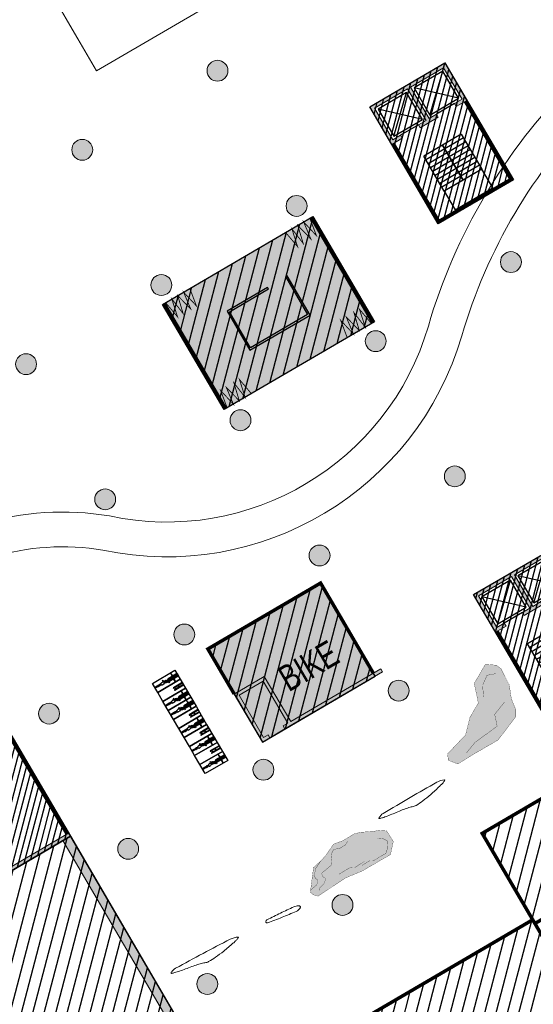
# Model space of a CAD drawing. Header units: millimetres. Extents: x -1402 to -179, y -280 to 6164.
# Tile 7 of 212: x -712 to -683, y 8 to 65. Entities that reach past the tile are written whole.
import ezdxf
from ezdxf.xclip import XClip

# ---------------------------------------------------------------- set-up
doc = ezdxf.new("R2010")
doc.units = ezdxf.units.MM
doc.header["$XCLIPFRAME"] = 0
doc.linetypes.add('AJN-Projection', pattern=[0.375, 0.25, -0.125])
doc.layers.get('0').update_dxf_attribs({"linetype": 'CONTINUOUS'})
for name, color, linetype, lineweight in [('AJN-2-POT 120', 2, 'CONTINUOUS', 20), ('AJN-2-SBT-C', 2, 'CONTINUOUS', 20), ('AJN-5-ASC-C', 230, 'CONTINUOUS', 30), ('AJN-6-SOL-ROCHERS', 250, 'CONTINUOUS', 20), ('AJN-7-500-A', 10, 'CONTINUOUS', 18), ('AJN-8-252-H', 252, 'CONTINUOUS', 20), ('AJN-9-CIRCULATION-CAR', 251, 'CONTINUOUS', 5)]:
    doc.layers.add(name, color=color, linetype=linetype, lineweight=lineweight)
for name, color, linetype, true_color in [('AJN-2-SBT-H', 7, 'CONTINUOUS', 0x6e6e6e), ('AJN-8-254-H-CLAIR', 7, 'CONTINUOUS', 0xededed), ('AJN-9-SRF-MARINHORIZON-CIRUCLATION 100 %', 7, 'CONTINUOUS', 0xd100d1), ('AJN-9-SRF-MARINHORIZON-HOUSING DUPLEX', 7, 'CONTINUOUS', 0x96cd7e), ('AJN-9-SRF-MARINHORIZON-RETAIL', 7, 'CONTINUOUS', 0xde2128), ('AJN-9-SRF-MARINHORIZON-SERVICE', 7, 'CONTINUOUS', 0x645418)]:
    doc.layers.add(name, color=color, linetype=linetype, true_color=true_color)
for name, color, linetype in [('AJN-2-SBT-P', 251, 'AJN-Projection'), ('AJN-2-SBT-V', 51, 'CONTINUOUS'), ('AJN-3-MEX-V', 141, 'CONTINUOUS'), ('AJN-3-SOL-ROCHERS', 252, 'CONTINUOUS'), ('AJN-8-251-H', 251, 'CONTINUOUS')]:
    doc.layers.add(name, color=color, linetype=linetype)
doc.layers.add('AJN-6-VGT-MOTIF EXIST', color=7, linetype='CONTINUOUS', lineweight=9, true_color=0x23583a)
doc.styles.get("Standard").update_dxf_attribs({"font": 'rs.shx', "bigfont": 'hztxt.shx'})

# ---------------------------------------------------------------- blocks, each defined once
blk = doc.blocks.new('1.20diam')
at = {"layer": 'AJN-2-SBT-H'}
h = blk.add_hatch(color=256, dxfattribs=at)
h.dxf.hatch_style = 1
edge = h.paths.add_edge_path()
edge.add_arc((0, 0), 0.6, 0, 360)
at = {"layer": 'AJN-2-POT 120', "linetype": 'Continuous'}
blk.add_circle((0, 0), 0.6, dxfattribs=at)
blk = doc.blocks.new('Bike rack 01_top_cad-block.com')
at = {"color": 0}
for points in [[(0, 57), (0, 77), (-562, 77, 1), (-562, 57)], [(0, -77), (0, -57), (-562, -57, 1), (-562, -77)]]:
    blk.add_lwpolyline(points, format="xyb", close=True, dxfattribs=at)
for points in [[(-506, 57), (-506, -57)], [(-496, 57), (-496, -57)], [(-286, 57), (-286, -57)], [(-276, 57), (-276, -57)], [(-5, 57), (-5, -57)], [(0, 58), (0, -58)]]:
    blk.add_lwpolyline(points, dxfattribs=at)
blk = doc.blocks.new('bicycle')
for p, q in [((7365.332, -8017.76), (7365.332, -8017.919)), ((7365.382, -8017.76), (7365.382, -8017.919)), ((7365.077, -8018.021), (7365.077, -8018.041)), ((7365.077, -8018.021), (7365.163, -8018.021)), ((7365.077, -8018.041), (7365.163, -8018.041)), ((7365.163, -8018.011), (7365.163, -8018.051)), ((7365.163, -8018.011), (7365.168, -8018.011)), ((7365.163, -8018.051), (7365.168, -8018.051)), ((7365.168, -8018.011), (7365.168, -8018.051)), ((7365.168, -8018.021), (7365.357, -8018.021)), ((7365.168, -8018.041), (7365.357, -8018.041)), ((7365.307, -8017.96), (7365.307, -8018.021)), ((7365.307, -8017.96), (7365.322, -8017.96)), ((7365.307, -8018.041), (7365.307, -8018.082)), ((7365.322, -8017.96), (7365.322, -8018.021)), ((7365.322, -8018.041), (7365.322, -8018.077)), ((7365.327, -8017.919), (7365.357, -8017.919)), ((7365.327, -8017.919), (7365.327, -8018.021)), ((7365.327, -8018.041), (7365.327, -8018.09)), ((7365.327, -8018.113), (7365.327, -8018.613)), ((7365.337, -8018.116), (7365.337, -8018.161)), ((7365.342, -8018.097), (7365.347, -8018.097)), ((7365.347, -8018.041), (7365.347, -8018.132)), ((7365.387, -8017.919), (7365.357, -8017.919)), ((7365.545, -8018.021), (7365.357, -8018.021)), ((7365.545, -8018.041), (7365.357, -8018.041)), ((7365.367, -8018.041), (7365.367, -8018.132)), ((7365.371, -8018.097), (7365.367, -8018.097)), ((7365.377, -8018.116), (7365.377, -8018.161)), ((7365.387, -8017.919), (7365.387, -8018.021)), ((7365.387, -8018.041), (7365.387, -8018.09)), ((7365.387, -8018.113), (7365.387, -8018.617)), ((7365.391, -8017.96), (7365.391, -8018.021)), ((7365.406, -8017.96), (7365.391, -8017.96)), ((7365.391, -8018.041), (7365.391, -8018.077)), ((7365.407, -8018.401), (7365.397, -8018.401)), ((7365.397, -8018.401), (7365.397, -8018.601)), ((7365.406, -8017.96), (7365.406, -8018.021)), ((7365.406, -8018.041), (7365.406, -8018.082)), ((7365.407, -8018.401), (7365.407, -8018.601)), ((7365.417, -8018.358), (7365.417, -8018.521)), ((7365.427, -8018.358), (7365.417, -8018.358)), ((7365.427, -8018.358), (7365.427, -8018.521)), ((7365.43, -8018.368), (7365.427, -8018.368)), ((7365.43, -8018.388), (7365.427, -8018.388)), ((7365.43, -8018.398), (7365.43, -8018.358)), ((7365.43, -8018.358), (7365.5, -8018.358)), ((7365.5, -8018.398), (7365.43, -8018.398)), ((7365.5, -8018.358), (7365.5, -8018.398)), ((7365.55, -8018.011), (7365.545, -8018.011)), ((7365.545, -8018.011), (7365.545, -8018.051)), ((7365.55, -8018.051), (7365.545, -8018.051)), ((7365.55, -8018.011), (7365.55, -8018.051)), ((7365.637, -8018.021), (7365.55, -8018.021)), ((7365.637, -8018.041), (7365.55, -8018.041)), ((7365.637, -8018.021), (7365.637, -8018.041)), ((7365.213, -8018.605), (7365.284, -8018.605)), ((7365.213, -8018.645), (7365.213, -8018.605)), ((7365.284, -8018.645), (7365.213, -8018.645)), ((7365.277, -8018.491), (7365.287, -8018.491)), ((7365.277, -8018.511), (7365.277, -8018.491)), ((7365.277, -8018.511), (7365.287, -8018.511)), ((7365.284, -8018.605), (7365.284, -8018.645)), ((7365.284, -8018.615), (7365.287, -8018.615)), ((7365.284, -8018.635), (7365.287, -8018.635)), ((7365.287, -8018.481), (7365.297, -8018.481)), ((7365.287, -8018.645), (7365.287, -8018.481)), ((7365.287, -8018.645), (7365.297, -8018.645)), ((7365.292, -8018.758), (7365.294, -8018.779)), ((7365.327, -8018.611), (7365.296, -8018.724)), ((7365.297, -8018.645), (7365.297, -8018.481)), ((7365.297, -8018.491), (7365.327, -8018.491)), ((7365.297, -8018.511), (7365.327, -8018.511)), ((7365.327, -8018.823), (7365.327, -8018.967)), ((7365.327, -8018.967), (7365.357, -8018.967)), ((7365.332, -8018.967), (7365.332, -8019.182)), ((7365.333, -8018.825), (7365.348, -8018.828)), ((7365.364, -8018.828), (7365.348, -8018.828)), ((7365.356, -8018.589), (7365.355, -8018.589)), ((7365.356, -8018.589), (7365.358, -8018.589)), ((7365.387, -8018.967), (7365.357, -8018.967)), ((7365.379, -8018.825), (7365.364, -8018.828)), ((7365.382, -8018.967), (7365.382, -8019.182)), ((7365.385, -8018.611), (7365.417, -8018.724)), ((7365.397, -8018.491), (7365.387, -8018.491)), ((7365.397, -8018.511), (7365.387, -8018.511)), ((7365.387, -8018.823), (7365.387, -8018.967)), ((7365.392, -8018.907), (7365.387, -8018.907)), ((7365.392, -8018.907), (7365.392, -8019.027)), ((7365.399, -8018.927), (7365.392, -8018.927)), ((7365.407, -8018.601), (7365.397, -8018.601)), ((7365.399, -8018.927), (7365.399, -8019.007)), ((7365.417, -8018.491), (7365.407, -8018.491)), ((7365.417, -8018.511), (7365.407, -8018.511)), ((7365.427, -8018.521), (7365.417, -8018.521)), ((7365.42, -8018.758), (7365.419, -8018.779)), ((7365.437, -8018.491), (7365.427, -8018.491)), ((7365.437, -8018.511), (7365.427, -8018.511)), ((7365.437, -8018.491), (7365.437, -8018.511)), ((7365.392, -8019.027), (7365.382, -8019.027)), ((7365.399, -8019.007), (7365.392, -8019.007))]:
    blk.add_line(p, q)
blk.add_circle((7365.357, -8018.161), 0.02)
blk.add_circle((7365.357, -8018.161), 0.02)
for centre, radius, start, end in [((7365.357, -8017.76), 0.025, 0, 180), ((7365.342, -8018.082), 0.035, 180, 261.3634), ((7365.342, -8018.077), 0.02, 180, 270), ((7365.357, -8018.118), 0.02, 119.9971, 174.3527), ((7365.357, -8018.129), 0.0103, 194.6453, 345.3547), ((7365.357, -8018.118), 0.02, 5.6473, 60.0029), ((7365.371, -8018.077), 0.02, 270, 0), ((7365.371, -8018.082), 0.035, 278.6366, 0), ((7365.392, -8018.751), 0.1, 164.4297, 183.8766), ((7365.344, -8018.776), 0.05, 183.8766, 257.857), ((7365.356, -8018.619), 0.03, 92.8269, 164.4297), ((7365.356, -8018.619), 0.03, 15.5703, 87.1731), ((7365.369, -8018.776), 0.05, 282.143, 356.1234), ((7365.32, -8018.751), 0.1, 356.1234, 15.5703), ((7365.357, -8019.182), 0.025, 180, 0)]:
    blk.add_arc(centre, radius, start, end)
blk = doc.blocks.new('A$C2F61343D')
at = {"layer": 'AJN-8-251-H', "flags": 128}
for points in [[(0, 6), (1.5, 6), (1.5, 5.4), (0, 5.4)], [(0, 5.4), (1.5, 5.4), (1.5, 4.8), (0, 4.8)], [(0, 4.8), (1.5, 4.8), (1.5, 4.2), (0, 4.2)], [(0, 4.2), (1.5, 4.2), (1.5, 3.6), (0, 3.6)], [(0, 3.6), (1.5, 3.6), (1.5, 3), (0, 3)], [(0, 3), (1.5, 3), (1.5, 2.4), (0, 2.4)], [(0, 2.4), (1.5, 2.4), (1.5, 1.8), (0, 1.8)], [(0, 1.8), (1.5, 1.8), (1.5, 1.2), (0, 1.2)], [(0, 1.2), (1.5, 1.2), (1.5, 0.6), (0, 0.6)], [(0, 0.6), (1.5, 0.6), (1.5, 0), (0, 0)]]:
    blk.add_lwpolyline(points, close=True, dxfattribs=at)
at = {"layer": 'AJN-8-251-H', "xscale": 0.001038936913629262, "yscale": 0.001038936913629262, "zscale": 0.001038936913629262, "rotation": 180.0000026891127}
for p in [(0, 5.7), (0, 5.7), (0, 5.1), (0, 4.5), (0, 3.9), (0, 3.3), (0, 2.7), (0, 2.1), (0, 1.5), (0, 0.9), (0, 0.3)]:
    blk.add_blockref('Bike rack 01_top_cad-block.com', p, dxfattribs=at)
at = {"layer": 'AJN-8-251-H', "rotation": 90.00000268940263}
for p in [(-8017.729, -7359.657), (-8017.729, -7360.857), (-8017.729, -7362.057), (-8017.729, -7363.257), (-8017.729, -7363.857), (-8017.729, -7365.057)]:
    blk.add_blockref('bicycle', p, dxfattribs=at)
blk = doc.blocks.new('A$C3204046C')
at = {"layer": 'AJN-2-SBT-H'}
h = blk.add_hatch(color=256, dxfattribs=at)
h.dxf.hatch_style = 1
h.paths.add_polyline_path([(2, 0.2), (2, 3.2), (0, 3.2), (0, 0), (0.5, 0), (0.5, 0.2), (0.2, 0.2), (0.2, 3), (1.8, 3), (1.8, 0.2), (1.5, 0.2), (1.5, 0), (8, 0), (8, 0.2)])
at = {"layer": 'AJN-8-254-H-CLAIR'}
h = blk.add_hatch(color=256, dxfattribs=at)
h.dxf.hatch_style = 1
h.paths.add_polyline_path([(7.5, 6.2), (0, 6.2), (0, 3.2), (2, 3.2), (2, 0.2), (7.5, 0.2)])
h.paths.add_polyline_path([(1.8, 3), (0.2, 3), (0.2, 0.2), (0.5, 0.2), (0.5, 0), (1.5, 0), (1.5, 0.2), (1.8, 0.2)])
at = {"layer": 'AJN-9-SRF-MARINHORIZON-SERVICE'}
h = blk.add_hatch(dxfattribs=at)
h.set_pattern_fill('ANSI31', color=256, scale=0.2, angle=-17.1663)
h.set_pattern_definition([(45, (-18.75, 34.7), (-0.449013, 0.449013), [])])
h.paths.add_polyline_path([(7.5, 0), (7.5, 6.2), (0, 6.2), (0, 0)])
at = {"layer": 'AJN-2-SBT-C', "flags": 128}
blk.add_lwpolyline([(0.2, 3), (0.2, 0.2), (0.5, 0.2), (0.5, 0), (0, 0), (0, 3.2), (2, 3.2), (2, 0.2), (8, 0.2), (8, 0), (1.5, 0), (1.5, 0.2), (1.8, 0.2), (1.8, 3)], close=True, dxfattribs=at)
at = {"layer": 'AJN-2-SBT-V'}
blk.add_line((0.5, 0), (1.5, 0), dxfattribs=at)
at = {"layer": 'AJN-3-MEX-V', "color": 132, "lineweight": 0, "ltscale": 1.5, "const_width": 0.2}
blk.add_lwpolyline([(0, 3.2), (0, 6.2), (7.5, 6.2), (7.5, 0.2)], dxfattribs=at)
at = {"layer": 'AJN-9-SRF-MARINHORIZON-SERVICE'}
blk.add_lwpolyline([(7.5, 6.2), (0, 6.2), (0, 0), (7.5, 0)], close=True, dxfattribs=at)
at = {"layer": 'AJN-7-500-A', "insert": (4.5, 1.7), "char_height": 1.5, "attachment_point": 8}
blk.add_mtext_dynamic_manual_height_columns('{\\fSwis721 LtCn BT|b0|i0|c0|p34;BIKE }', width=13.66556, gutter_width=35.694, heights=[0], dxfattribs=at)
blk = doc.blocks.new('A$C18695C77')
at = {"layer": 'AJN-3-SOL-ROCHERS', "true_color": 0xffffff}
h = blk.add_hatch(color=7, dxfattribs=at)
h.dxf.hatch_style = 1
h.paths.add_polyline_path([(2.152, 2.401), (2.215, 3.433), (2.094, 3.755), (1.566, 4.121), (0.462, 3.501), (0.095, 2.406), (-0.741, 1.938), (-1.464, 1.194), (-2.907, 0.776), (-3.054, 0.435), (-2.693, -0.017), (-1.553, 0.005), (0, 0), (1.568, 0.65), (1.76, 0.986), (1.855, 1.664)])
at = {"layer": 'AJN-6-SOL-ROCHERS', "const_width": 0.0147}
blk.add_lwpolyline([(-3.054, 0.435), (-2.907, 0.776), (-1.464, 1.194), (-0.741, 1.938), (0.095, 2.406), (0.462, 3.501), (1.566, 4.121), (2.094, 3.755), (2.215, 3.433), (2.152, 2.401), (1.855, 1.664), (1.76, 0.986), (1.568, 0.65), (0, 0), (-1.553, 0.005), (-2.693, -0.017)], close=True, dxfattribs=at)
for points in [[(0.526, 2.558), (0.823, 3.163), (1.333, 3.531), (1.832, 3.353)], [(-1.955, 0.275), (-1.2, 0.554), (0.354, 0.708), (0.579, 1.372), (1.417, 1.695)]]:
    blk.add_lwpolyline(points, dxfattribs=at)
blk = doc.blocks.new('A$C406B1276')
at = {"layer": 'AJN-3-SOL-ROCHERS', "true_color": 0xffffff}
h = blk.add_hatch(color=7, dxfattribs=at)
h.dxf.hatch_style = 1
h.paths.add_polyline_path([(-2.522, 2.167), (-3.247, 1.824), (-3.637, 1.705), (-4.093, 1.483), (-4.395, 1.182), (-4.412, 0.981), (-4.329, 0.816), (-4.541, 0.63), (-4.998, 0.551), (-5.07, 0.465), (-4.991, 0.243), (-4.801, 0.038), (-2.914, 0.142), (-1.87, 0.003), (0, 0), (0.522, 0.57), (0.491, 1.297), (0.204, 1.494), (-0.206, 1.661), (-0.855, 1.978), (-1.223, 2.081), (-1.925, 2.064)])
at = {"layer": 'AJN-6-SOL-ROCHERS'}
blk.add_hatch(color=256, dxfattribs=at).paths.add_polyline_path([(-4.412, 0.981), (-4.356, 0.87), (-4.393, 0.759), (-4.541, 0.63), (-4.998, 0.551), (-4.925, 0.637), (-4.196, 1.583), (-3.637, 1.705), (-3.914, 1.57), (-4.08, 1.497), (-4.246, 1.331), (-4.393, 1.202)])
at = {"layer": 'AJN-6-SOL-ROCHERS', "const_width": 0.0147}
for points in [[(-3.637, 1.705), (-3.247, 1.824), (-2.522, 2.167), (-1.925, 2.064), (-1.223, 2.081), (-0.855, 1.978), (-0.206, 1.661), (0.204, 1.494), (0.491, 1.297), (0.522, 0.57), (0, 0), (-1.87, 0.003), (-2.914, 0.142), (-4.801, 0.038), (-4.991, 0.243), (-5.07, 0.465), (-4.925, 0.637)], [(-1.729, 1.908), (-1.951, 1.779), (-2.301, 1.779), (-2.504, 1.852), (-2.692, 1.885), (-2.928, 1.742), (-3.097, 1.353), (-3.263, 1.188), (-3.969, 1.065), (-3.988, 0.843), (-3.932, 0.733), (-3.969, 0.622), (-4.117, 0.493), (-4.467, 0.401), (-4.578, 0.291)], [(-0.166, 1.183), (0.099, 0.984), (0.232, 0.786), (0.099, 0.521), (0.033, 0.388), (-0.199, 0.19), (-0.564, 0.19), (-1.028, 0.19), (-1.193, 0.289), (-1.724, 0.289)], [(-1.492, 0.421), (-2.088, 0.388), (-2.254, 0.488), (-2.42, 0.521), (-2.851, 0.521), (-3.116, 0.521)]]:
    blk.add_lwpolyline(points, dxfattribs=at)
blk.add_lwpolyline([(-4.412, 0.981), (-4.356, 0.87), (-4.393, 0.759), (-4.541, 0.63), (-4.998, 0.551), (-4.925, 0.637), (-4.196, 1.583), (-3.637, 1.705), (-3.914, 1.57), (-4.08, 1.497), (-4.246, 1.331), (-4.393, 1.202)], close=True, dxfattribs=at)
blk = doc.blocks.new('AJN-929-MASSE ROUTE')
at = {"layer": 'AJN-9-CIRCULATION-CAR', "flags": 128}
for points in [[(-767.031, 51.091, 0.208627), (-737.14, 30.554, 0.111115), (-724.76, 30.934, 0.062365), (-721.118, 32.493, -0.050657), (-714.612, 35.588, -0.115114), (-707.224, 36.058, 0.393102), (-688.907, 46.969, -0.124767), (-680.685, 60.913, 0.234187), (-674.772, 78.701, 0.208585), (-677.281, 82.789, 0.292535), (-686.974, 83.176), (-696.469, 77.622, 0.414214), (-698.619, 69.414), (-697.609, 67.688), (-707.967, 61.629), (-714.026, 71.987), (-686.107, 88.318, 0.348436), (-680.7, 102.218), (-687.981, 125.787, 0.436046), (-703.826, 133.418, 0.055762), (-780.938, 92.783, 0.415079), (-784.107, 76.086)], [(-649.257, -6.124, -0.207314), (-700.113, -35.496, -0.278477), (-711.397, -30.345), (-755.046, 33.548, -0.812767), (-753.69, 34.959, 0.092549), (-737.519, 28.59, 0.111347), (-724.234, 29.004, 0.062997), (-720.094, 30.775, -0.050392), (-713.988, 33.688, -0.113475), (-707.597, 34.093, 0.392299), (-686.987, 46.408, -0.124767), (-679.264, 59.505, 0.167594), (-672.725, 73.08, -0.719777), (-670.869, 73.468), (-638.052, 17.366, -0.388291), (-641.451, 1.531, 0.078664)]]:
    blk.add_lwpolyline(points, format="xyb", close=True, dxfattribs=at)
blk = doc.blocks.new('A$C46E24FA1')
at = {"layer": 'AJN-2-SBT-V', "linetype": 'Continuous'}
for p, q in [((0, 2.34), (1.25, 2.34)), ((0, 0), (0, 2.34)), ((1.25, 2.34), (1.25, 0)), ((0, 2.08), (1.25, 2.08)), ((0, 1.82), (1.25, 1.82)), ((0, 1.56), (1.25, 1.56)), ((0, 1.3), (1.25, 1.3)), ((0, 1.04), (1.25, 1.04)), ((0, 0.78), (1.25, 0.78)), ((0, 0.52), (1.25, 0.52)), ((0, 0.26), (1.25, 0.26)), ((0, 0), (1.25, 0))]:
    blk.add_line(p, q, dxfattribs=at)
blk = doc.blocks.new('A$C25855C8C')
at = {"layer": 'AJN-2-SBT-H'}
h = blk.add_hatch(color=256, dxfattribs=at)
h.dxf.hatch_style = 1
h.paths.add_polyline_path([(-1.8, -2.5), (-1.8, -2.3), (-2.3, -2.3), (-2.3, -0.2), (-0.1, -0.2), (-0.1, -2.3), (-0.6, -2.3), (-0.6, -2.5), (0.6, -2.5), (0.6, -2.3), (0.1, -2.3), (0.1, -0.2), (2.3, -0.2), (2.3, -2.3), (1.8, -2.3), (1.8, -2.5), (2.5, -2.5), (2.5, 0), (-2.5, 0), (-2.5, -2.5)])
at = {"layer": 'AJN-9-SRF-MARINHORIZON-CIRUCLATION 100 %'}
h = blk.add_hatch(dxfattribs=at)
h.set_pattern_fill('ANSI31', color=256, scale=0.1, angle=342.8337)
h.set_pattern_definition([(45, (4294.418, -2579.6634), (-0.224506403, 0.224506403), [])])
h.paths.add_polyline_path([(-2.5, 0), (-2.5, -7.79), (2.5, -7.79), (2.5, 0)])
at = {"layer": 'AJN-2-SBT-C', "flags": 128}
blk.add_lwpolyline([(-0.6, -2.3), (-0.6, -2.5), (0.6, -2.5), (0.6, -2.3), (0.1, -2.3), (0.1, -0.2), (2.3, -0.2), (2.3, -2.3), (1.8, -2.3), (1.8, -2.5), (2.5, -2.5), (2.5, 0), (-2.5, 0), (-2.5, -2.5), (-1.8, -2.5), (-1.8, -2.3), (-2.3, -2.3), (-2.3, -0.2), (-0.1, -0.2), (-0.1, -2.3)], close=True, dxfattribs=at)
at = {"layer": 'AJN-2-SBT-V'}
for p, q in [((-0.6, -2.3), (-1.8, -2.3)), ((1.8, -2.3), (0.6, -2.3))]:
    blk.add_line(p, q, dxfattribs=at)
at = {"layer": 'AJN-2-SBT-V', "flags": 128}
blk.add_lwpolyline([(-1.25, -6.34), (-1.25, -7.59), (1.25, -7.59), (1.25, -6.34)], close=True, dxfattribs=at)
at = {"layer": 'AJN-3-MEX-V', "color": 132, "const_width": 0.2, "flags": 128}
blk.add_lwpolyline([(-2.4, -2.5), (-2.4, -7.69), (2.4, -7.69), (2.4, -2.5)], dxfattribs=at)
at = {"layer": 'AJN-5-ASC-C'}
for p, q in [((-0.25, -2.15), (-2.15, -0.35)), ((-2.15, -2.15), (-0.25, -0.35)), ((2.15, -2.15), (0.25, -0.35)), ((0.25, -2.15), (2.15, -0.35))]:
    blk.add_line(p, q, dxfattribs=at)
for points in [[(-0.25, -2.15), (-0.25, -0.35), (-2.15, -0.35), (-2.15, -2.15)], [(2.15, -2.15), (2.15, -0.35), (0.25, -0.35), (0.25, -2.15)]]:
    blk.add_lwpolyline(points, close=True, dxfattribs=at)
at = {"layer": 'AJN-9-SRF-MARINHORIZON-CIRUCLATION 100 %'}
blk.add_lwpolyline([(-2.5, 0), (2.5, 0), (2.5, -7.79), (-2.5, -7.79)], close=True, dxfattribs=at)
at = {"linetype": 'Continuous', "rotation": 179.9999999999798}
for p in [(0, -4), (1.25, -4)]:
    blk.add_blockref('A$C46E24FA1', p, dxfattribs=at)
blk = doc.blocks.new('A$C34886689')
at = {"layer": 'AJN-2-SBT-H'}
h = blk.add_hatch(color=256, dxfattribs=at)
h.dxf.hatch_style = 1
h.paths.add_polyline_path([(-0.5, 25.34), (-9, 25.34), (-9, 17.55), (-0.5, 17.55), (-0.5, 0.5), (-16.725, 0.5, 0.001598), (-16.614, 0), (0, 0), (0, 17.75), (-8.8, 17.75), (-8.8, 22.84), (-8.3, 22.84), (-8.3, 23.04), (-8.8, 23.04), (-8.8, 25.14), (-6.6, 25.14), (-6.6, 23.04), (-7.1, 23.04), (-7.1, 22.84), (-5.9, 22.84), (-5.9, 23.04), (-6.4, 23.04), (-6.4, 25.14), (-4.2, 25.14), (-4.2, 23.04), (-4.7, 23.04), (-4.7, 22.84), (-4, 22.84), (-4, 25.14), (0, 25.14), (0, 30.75), (-21.241, 30.75, 0.000937), (-21.201, 30.25), (-0.5, 30.25)])
at = {"layer": 'AJN-9-SRF-MARINHORIZON-CIRUCLATION 100 %'}
h = blk.add_hatch(dxfattribs=at)
h.set_pattern_fill('ANSI31', color=256, scale=0.1, angle=342.8337)
h.set_pattern_definition([(45, (4287.918, -2554.3234), (-0.224506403, 0.224506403), [])])
h.paths.add_polyline_path([(-9, 25.34), (-9, 17.55), (0, 17.55), (0, 25.34)])
at = {"layer": 'AJN-9-SRF-MARINHORIZON-SERVICE'}
h = blk.add_hatch(dxfattribs=at)
h.set_pattern_fill('ANSI31', color=256, scale=0.2, angle=-30.3256)
h.set_pattern_definition([(45, (-15.5, -37.85), (-0.449013, 0.449013), [])])
h.paths.add_polyline_path([(-9, 17.55), (-9, 25.25), (0, 25.25), (0, 30.75), (-21.241, 30.75, 0.028938), (-16.614, 0), (0, 0), (0, 17.55)])
at = {"layer": 'AJN-2-SBT-C', "linetype": 'Continuous', "flags": 128}
blk.add_lwpolyline([(-8.8, 22.84), (-8.8, 17.75), (0, 17.75), (0, 0), (-16.614, 0, -0.001598), (-16.725, 0.5), (-0.5, 0.5), (-0.5, 17.55), (-9, 17.55), (-9, 25.34), (-0.5, 25.34), (-0.5, 30.25), (-21.201, 30.25, -0.000937), (-21.241, 30.75), (0, 30.75), (0, 25.14), (-4, 25.14), (-4, 22.84), (-4.7, 22.84), (-4.7, 23.04), (-4.2, 23.04), (-4.2, 25.14), (-6.4, 25.14), (-6.4, 23.04), (-5.9, 23.04), (-5.9, 22.84), (-7.1, 22.84), (-7.1, 23.04), (-6.6, 23.04), (-6.6, 25.14), (-8.8, 25.14), (-8.8, 23.04), (-8.3, 23.04), (-8.3, 22.84)], format="xyb", close=True, dxfattribs=at)
at = {"layer": 'AJN-2-SBT-P', "ltscale": 5}
blk.add_line((-9, 17.55), (-9, 0.5), dxfattribs=at)
at = {"layer": 'AJN-2-SBT-V'}
for p, q in [((-7.1, 23.04), (-8.3, 23.04)), ((-4.7, 23.04), (-5.9, 23.04)), ((-7.4, 0.5), (-7.4, 2.3)), ((-7.4, 2.3), (-0.5, 2.3)), ((-7.1, 0.5), (-7.1, 2.3)), ((-6.8, 0.5), (-6.8, 2.3)), ((-6.5, 0.5), (-6.5, 2.3)), ((-6.2, 0.5), (-6.2, 2.3)), ((-5.9, 0.5), (-5.9, 2.3)), ((-5.6, 0.5), (-5.6, 2.3)), ((-5.3, 0.5), (-5.3, 2.3)), ((-5, 0.5), (-5, 2.3)), ((-4.7, 0.5), (-4.7, 2.3)), ((-4.4, 0.5), (-4.4, 2.3)), ((-4.1, 0.5), (-4.1, 2.3)), ((-3.8, 0.5), (-3.8, 2.3)), ((-3.5, 0.5), (-3.5, 2.3)), ((-3.2, 0.5), (-3.2, 2.3)), ((-2.9, 0.5), (-2.9, 2.3)), ((-2.6, 0.5), (-2.6, 2.3)), ((-2.3, 0.5), (-2.3, 2.3))]:
    blk.add_line(p, q, dxfattribs=at)
at = {"layer": 'AJN-2-SBT-V', "flags": 128}
blk.add_lwpolyline([(-7.75, 19), (-7.75, 17.75), (-5.25, 17.75), (-5.25, 19)], close=True, dxfattribs=at)
at = {"layer": 'AJN-3-MEX-V', "color": 132, "linetype": 'Continuous', "const_width": 0.2, "flags": 128}
blk.add_lwpolyline([(-16.623, 0.5, -0.034184), (-21.101, 30.25)], format="xyb", dxfattribs=at)
blk.add_lwpolyline([(-0.1, 25.14), (-0.1, 17.75)], dxfattribs=at)
at = {"layer": 'AJN-5-ASC-C'}
for p, q in [((-6.75, 23.19), (-8.65, 24.99)), ((-8.65, 23.19), (-6.75, 24.99)), ((-4.35, 23.19), (-6.25, 24.99)), ((-6.25, 23.19), (-4.35, 24.99))]:
    blk.add_line(p, q, dxfattribs=at)
for points in [[(-6.75, 23.19), (-6.75, 24.99), (-8.65, 24.99), (-8.65, 23.19)], [(-4.35, 23.19), (-4.35, 24.99), (-6.25, 24.99), (-6.25, 23.19)]]:
    blk.add_lwpolyline(points, close=True, dxfattribs=at)
at = {"layer": 'AJN-8-252-H'}
blk.add_line((-7.4, 1.4), (-2.3, 1.4), dxfattribs=at)
at = {"layer": 'AJN-8-252-H', "flags": 128}
blk.add_lwpolyline([(-2.646, 1.2), (-2.3, 1.4), (-2.646, 1.6)], dxfattribs=at)
at = {"layer": 'AJN-9-SRF-MARINHORIZON-CIRUCLATION 100 %'}
blk.add_lwpolyline([(-9, 25.34), (0, 25.34), (0, 17.55), (-9, 17.55)], close=True, dxfattribs=at)
at = {"layer": 'AJN-9-SRF-MARINHORIZON-SERVICE'}
blk.add_lwpolyline([(-16.614, 0, -0.028938), (-21.241, 30.75), (0, 30.75), (0, 25.25), (-9, 25.25), (-9, 17.55), (0, 17.55), (0, 0)], format="xyb", close=True, dxfattribs=at)
at = {"linetype": 'Continuous', "rotation": 179.9999999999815}
for p in [(-6.5, 21.34), (-5.25, 21.34)]:
    blk.add_blockref('A$C46E24FA1', p, dxfattribs=at)
at = {"layer": 'AJN-2-POT 120', "linetype": 'Continuous', "rotation": 291.492555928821}
for p in [(-15.5, 24.25), (-15.5, 15.25), (-6.5, 15.25), (-15.5, 6.25), (-6.5, 6.25)]:
    blk.add_blockref('1.20diam', p, dxfattribs=at)
at = {"layer": 'AJN-7-500-A', "insert": (-9, 26.75), "char_height": 1.5, "attachment_point": 8}
blk.add_mtext_dynamic_manual_height_columns('{\\fSwis721 LtCn BT|b0|i0|c0|p34;NIGHTCLUB}', width=13.66556, gutter_width=35.694, heights=[0], dxfattribs=at)
blk = doc.blocks.new('A$C4D1D426F')
at = {"layer": 'AJN-8-254-H-CLAIR'}
h = blk.add_hatch(color=256, dxfattribs=at)
h.dxf.hatch_style = 1
h.paths.add_polyline_path([(0, 7), (10, 7), (10, 0), (0, 0)])
at = {"layer": 'AJN-9-SRF-MARINHORIZON-RETAIL'}
h = blk.add_hatch(dxfattribs=at)
h.set_pattern_fill('ANSI31', color=256, scale=0.2)
h.set_pattern_definition([(45, (515.2277, -146.4539), (-0.4490128, 0.4490128), [])])
h.paths.add_polyline_path([(0, 7), (0, 0), (10, 0), (10, 7)])
at = {"layer": 'AJN-3-MEX-V', "color": 132, "const_width": 0.2, "flags": 128}
for points in [[(0.1, 0), (0.1, 7)], [(9.9, 7), (9.9, 0)]]:
    blk.add_lwpolyline(points, dxfattribs=at)
at = {"layer": 'AJN-3-MEX-V', "color": 132, "lineweight": 0, "ltscale": 1.5, "const_width": 0.05}
for points in [[(0.2, 7), (0.38, 5.954), (0.614, 7), (0.752, 5.954), (1.006, 7), (1.26, 5.954), (1.397, 7), (1.632, 5.954), (1.812, 7)], [(9.8, 7), (9.62, 5.954), (9.386, 7), (9.248, 5.954), (8.994, 7), (8.74, 5.954), (8.603, 7), (8.368, 5.954), (8.188, 7)], [(0.2, 0), (0.38, 1.046), (0.614, 0), (0.752, 1.046), (1.006, 0), (1.26, 1.046), (1.397, 0), (1.632, 1.046), (1.812, 0)], [(9.8, 0), (9.62, 1.046), (9.386, 0), (9.248, 1.046), (8.994, 0), (8.74, 1.046), (8.603, 0), (8.368, 1.046), (8.188, 0)]]:
    blk.add_lwpolyline(points, dxfattribs=at)
at = {"layer": 'AJN-8-251-H'}
for points in [[(0, 7), (10, 7), (10, 0), (0, 0)], [(3.1, 2.186), (3.1, 4.7), (6.9, 4.7), (6.9, 2.3), (4.307, 2.3), (4.307, 2.2), (7, 2.2), (7, 4.8), (3, 4.8), (3, 2.186)]]:
    blk.add_lwpolyline(points, close=True, dxfattribs=at)
at = {"layer": 'AJN-9-SRF-MARINHORIZON-RETAIL'}
blk.add_lwpolyline([(0, 7), (10, 7), (10, 0), (0, 0)], close=True, dxfattribs=at)
blk = doc.blocks.new('A$C5EFB703C')
at = {"layer": 'AJN-9-SRF-MARINHORIZON-HOUSING DUPLEX'}
h = blk.add_hatch(dxfattribs=at)
h.set_pattern_fill('ANSI31', color=256, scale=0.2)
h.set_pattern_definition([(45, (486.68257, -1004.42206), (-0.4490128, 0.4490128), [])])
h.paths.add_polyline_path([(-18, 6), (-18, 0), (0, 0), (0, 6)])
at = {"layer": 'AJN-2-SBT-C', "const_width": 0.2, "flags": 128}
blk.add_lwpolyline([(-18, 6), (0, 6), (0, 0), (-18, 0)], close=True, dxfattribs=at)
at = {"layer": 'AJN-7-500-A', "insert": (-9, 3), "char_height": 1.5, "attachment_point": 5, "rotation": 360}
blk.add_mtext_dynamic_manual_height_columns('{\\fSwis721 LtCn BT|b0|i0|c0|p34;D}', width=58.75806, gutter_width=35.694, heights=[0], dxfattribs=at)

msp = doc.modelspace()

# ---------------------------------------------------------------- linework, layer by layer
at = {"layer": 'AJN-2-SBT-P', "ltscale": 5, "flags": 128}
msp.add_lwpolyline([(-767.683, 72.148, -0.05122), (-760.711, 64.391, -0.089979), (-756.512, 55.405, 0.020604), (-755.406, 50.676, 0.064685), (-749.49, 36.686, 0.032866), (-732.169, 9.757, 0.002338), (-729.348, 6.256, 0.014455), (-711.198, -14.779, 0.089169), (-704.917, -19.574, 0.318444), (-696.585, -18.38, 0.07982), (-692.945, -13.618, -0.007477), (-687.968, -4.682, -0.04116), (-685.263, -0.775, -0.029933), (-663.958, 22.206, 0.113243), (-647.85, 44.994, -0.015783), (-646.059, 49.368, -0.024984), (-643.88, 53.561, 0.312878), (-612.426, 40.14, 0.06211), (-579.268, 51.394, -0.079043), (-540.418, 63.328, -0.009453), (-526.741, 64.462, 0.457383), (-521.793, 70.185), (-524.034, 85.518), (-524.822, 90.91, 0.038426), (-525.329, 93.156), (-534.454, 122.789, 0.224712), (-541.57, 130.57, -0.232808), (-548.55, 138.442, 0.106827), (-556.371, 155.454), (-560.769, 155.454, 0.142232), (-768.02, 95.281)], format="xyb", dxfattribs=at)
at = {"layer": 'AJN-6-VGT-MOTIF EXIST'}
for points in [[(-688.257, 20.527, -0.011001), (-688.774, 20.059, -0.017972), (-689.234, 19.688, -0.017721), (-689.616, 19.423, -0.123469), (-689.829, 19.351, 0.060641), (-689.957, 19.325, 0.006751), (-690.239, 19.226, 0.008136), (-690.573, 19.099, 0.006509), (-690.928, 18.95, -0.009023), (-691.264, 18.812, -0.018037), (-691.535, 18.718, -0.020438), (-691.726, 18.667, -0.634726), (-691.749, 18.697, -0.14), (-691.496, 18.967, -0.003161), (-689.955, 19.88, -0.003939), (-688.428, 20.755, -0.103965), (-687.981, 20.896, -0.576433), (-687.963, 20.872, -0.05506), (-688.01, 20.793, -0.029282), (-688.111, 20.673, -0.013191)], [(-696.277, 13.529, -0.151217), (-696.497, 13.338, -0.009141), (-697.311, 12.995, -0.006652), (-698.146, 12.674, -0.525195), (-698.244, 12.743, -0.281099), (-698.177, 12.85, -0.003269), (-697.391, 13.238, -0.006204), (-696.634, 13.594, -0.102581), (-696.364, 13.655, -0.082974), (-696.306, 13.646, -0.165346), (-696.27, 13.619, -0.185057), (-696.26, 13.578, -0.106366)], [(-700.129, 11.502, -0.011001), (-700.663, 11.054, -0.017972), (-701.137, 10.701, -0.017721), (-701.528, 10.451, -0.123469), (-701.744, 10.387, 0.060641), (-701.874, 10.366, 0.006751), (-702.159, 10.278, 0.008136), (-702.498, 10.163, 0.006509), (-702.858, 10.029, -0.009023), (-703.199, 9.903, -0.018037), (-703.474, 9.819, -0.020438), (-703.666, 9.776, -0.634726), (-703.688, 9.806, -0.14), (-703.425, 10.067, -0.003161), (-701.851, 10.92, -0.003939), (-700.291, 11.737, -0.103965), (-699.839, 11.861, -0.576433), (-699.822, 11.836, -0.05506), (-699.872, 11.758, -0.029282), (-699.977, 11.642, -0.013191)]]:
    msp.add_lwpolyline(points, format="xyb", close=True, dxfattribs=at)

# ---------------------------------------------------------------- block references
ref = msp.add_blockref('AJN-929-MASSE ROUTE', (0, 0))
XClip(ref).set_block_clipping_path([(-829.7536975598, -279.5458324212), (-250.3914975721, 214.8546593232)])
for name, p, rotation in [('A$C25855C8C', (-690.117, 60.821), 30.32562588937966), ('A$C4D1D426F', (-695.54, 53.258), 210.3256258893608), ('A$C25855C8C', (-684.152, 32.798), 30.32562588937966), ('A$C3204046C', (-698.441, 23.062), 30.3256258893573), ('A$C34886689', (-700.608, 2.505), 30.32562588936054), ('A$C2F61343D', (-703.463, 27.191), 210.3256258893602), ('A$C5EFB703C', (-667.249, 21.728), 30.32562588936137), ('A$C5EFB703C', (-679.883, 7.676), 30.32562588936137)]:
    msp.add_blockref(name, p, dxfattribs=dict(rotation=rotation))
at = {"layer": 'AJN-2-POT 120', "linetype": 'Continuous', "rotation": 321.8181818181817}
for p in [(-701.021, 61.637), (-708.789, 57.093), (-696.477, 53.868), (-684.164, 50.644), (-704.245, 49.324), (-691.932, 46.1), (-712.014, 44.78), (-699.701, 41.556), (-687.388, 38.331), (-707.469, 37.011), (-695.157, 33.787), (-702.925, 29.243), (-690.613, 26.019), (-710.694, 24.699), (-698.381, 21.474), (-706.15, 16.93), (-693.837, 13.706), (-701.605, 9.162)]:
    msp.add_blockref('1.20diam', p, dxfattribs=at)
at = {"layer": 'AJN-6-SOL-ROCHERS', "rotation": 30.32562588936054}
for name, p in [('A$C18695C77', (-684.903, 23.182)), ('A$C406B1276', (-691.083, 16.603))]:
    msp.add_blockref(name, p, dxfattribs=at)

doc.saveas('drawing.dxf')
